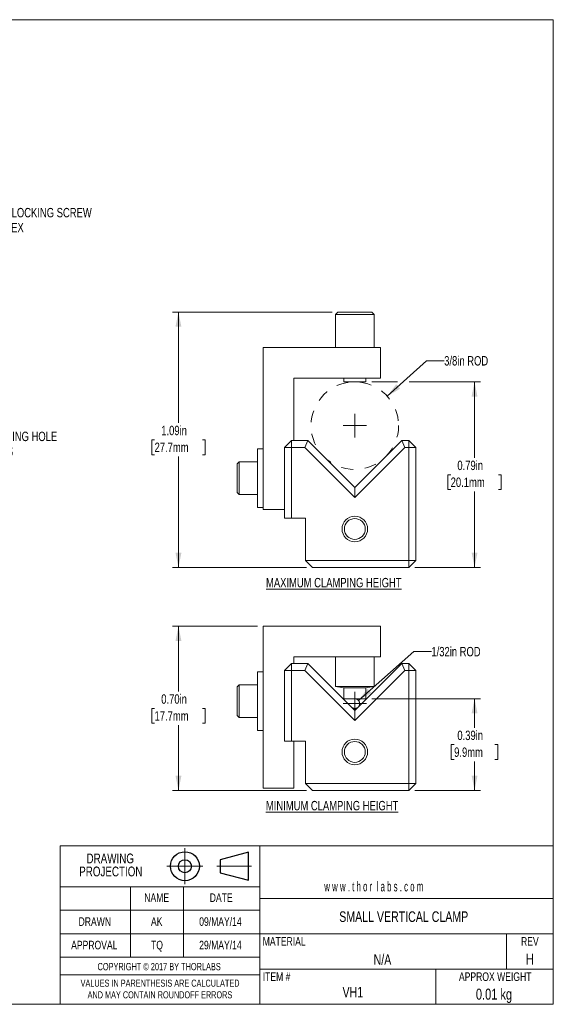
# Model space of a CAD drawing. Header units: inches. Extents: x 0.1 to 10.9, y 0.1 to 8.4.
# Tile 2 of 2: x 6.4 to 10.9, y 0.1 to 8.4. Entities that reach past the tile are written whole.
import ezdxf

# ---------------------------------------------------------------- set-up
doc = ezdxf.new("R2010")
doc.units = ezdxf.units.IN
doc.header["$MEASUREMENT"] = 0
doc.header["$PDSIZE"] = -1
doc.linetypes.add('CENTERX2', pattern=[0.8, 0.5, -0.1, 0.1, -0.1])
doc.linetypes.add('HIDDEN', pattern=[0.075, 0.05, -0.025])
doc.styles.add('SLDTEXTSTYLE0', font='TXT', dxfattribs={"width": 0.75})
doc.styles.add('SLDTEXTSTYLE1', font='TXT', dxfattribs={"width": 0.6})
doc.dimstyles.new('SLDDIMSTYLE1', dxfattribs={"dimtxt": 0.08, "dimasz": 0.125, "dimexe": 0, "dimexo": 0.0625, "dimgap": 0.02, "dimtad": 0, "dimtih": 1, "dimtoh": 1, "dimlfac": 0.5, "dimrnd": 1e-09, "dimdsep": 46, "dimtxsty": 'SLDTEXTSTYLE0', "dimsah": 1, "dimcen": 0.09, "dimadec": 0, "dimazin": 2, "dimtfac": 1, "dimtofl": 0, "dimtmove": 0, "dimatfit": 3, "dimfxl": 1, "dimfrac": 2, "dimtolj": 1, "dimtzin": 12, "dimarcsym": 0})
doc.dimstyles.new('SLDDIMSTYLE2', dxfattribs={"dimtxt": 0.08, "dimasz": 0.125, "dimexe": 0, "dimexo": 0.0625, "dimgap": 0.02, "dimtad": 0, "dimtih": 1, "dimtoh": 1, "dimlfac": 0.5, "dimrnd": 1e-09, "dimzin": 0, "dimdsep": 46, "dimtxsty": 'SLDTEXTSTYLE0', "dimsah": 1, "dimcen": 0.09, "dimadec": 0, "dimazin": 0, "dimtfac": 1, "dimtofl": 0, "dimtmove": 0, "dimatfit": 3, "dimfxl": 1, "dimfrac": 2, "dimtolj": 1, "dimtzin": 12, "dimarcsym": 0})
doc.dimstyles.new('SLDDIMSTYLE3', dxfattribs={"dimtxt": 0.08, "dimasz": 0.125, "dimexe": 0, "dimexo": 0.0625, "dimgap": 0.02, "dimtad": 0, "dimtih": 1, "dimtoh": 1, "dimlfac": 0.5, "dimrnd": 1e-09, "dimzin": 12, "dimdsep": 46, "dimtxsty": 'SLDTEXTSTYLE0', "dimsah": 1, "dimcen": 0, "dimadec": 0, "dimazin": 3, "dimtfac": 1, "dimtofl": 0, "dimtmove": 0, "dimatfit": 3, "dimfxl": 1, "dimfrac": 2, "dimtolj": 1, "dimtzin": 12, "dimarcsym": 0})
doc.dimstyles.new('SLDDIMSTYLE4', dxfattribs={"dimtxt": 0.08, "dimasz": 0.125, "dimexe": 0, "dimexo": 0.0625, "dimgap": 0.02, "dimtad": 0, "dimtih": 1, "dimtoh": 1, "dimlfac": 0.5, "dimrnd": 1e-09, "dimzin": 12, "dimdsep": 46, "dimtxsty": 'SLDTEXTSTYLE0', "dimsah": 1, "dimcen": 0.09, "dimadec": 0, "dimazin": 3, "dimtfac": 1, "dimtofl": 0, "dimtmove": 0, "dimatfit": 3, "dimfxl": 1, "dimfrac": 2, "dimtolj": 1, "dimtzin": 12, "dimarcsym": 0})

# ---------------------------------------------------------------- blocks, each defined once
blk = doc.blocks.new('Third Angle Projection Block')
at = {"color": 7, "linetype": 'CENTERX2', "lineweight": 0}
for p, q in [((3.995, 0.938), (3.995, 0.554)), ((3.803, 0.746), (4.187, 0.746)), ((4.336, 0.746), (4.703, 0.746))]:
    blk.add_line(p, q, dxfattribs=at)
at = {"color": 7, "linetype": 'Continuous', "lineweight": 30}
for p, q in [((4.67, 0.896), (4.37, 0.815)), ((4.67, 0.596), (4.67, 0.896)), ((4.37, 0.815), (4.37, 0.676)), ((4.37, 0.676), (4.67, 0.596))]:
    blk.add_line(p, q, dxfattribs=at)
for radius in [0.154, 0.0696]:
    blk.add_circle((3.995, 0.746), radius, dxfattribs=at)
at = {"color": 7, "linetype": 'Continuous', "lineweight": 0}
blk.add_point((3.995, 0.746), dxfattribs=at)
blk = doc.blocks.new('SW_NOTE_0')
at = {"color": 0, "linetype": 'Continuous', "lineweight": 0, "char_height": 0.06, "attachment_point": 2, "style": 'SLDTEXTSTYLE0'}
for s, insert in [('VALUES IN PARENTHESIS ARE CALCULATED', (0.7837, 0.0773)), ('AND MAY CONTAIN ROUNDOFF ERRORS', (0.7826, -0.022))]:
    blk.add_mtext(s, dxfattribs=dict(at, insert=insert))
blk = doc.blocks.new('SW_NOTE_1')
at = {"color": 0, "linetype": 'Continuous', "lineweight": 0, "char_height": 0.08333, "attachment_point": 2, "style": 'SLDTEXTSTYLE0'}
for s, insert in [('DRAWING', (0.2669, 0.1074)), ('PROJECTION', (0.2719, -0.0037))]:
    blk.add_mtext(s, dxfattribs=dict(at, insert=insert))
blk = doc.blocks.new('_D_7')
at = {"color": 8, "linetype": 'Continuous', "lineweight": 0}
for p, q in [((5.1449, 4.3661), (5.6727, 4.8938)), ((5.6727, 4.8938), (5.8227, 4.8938))]:
    blk.add_line(p, q, dxfattribs=at)
blk.add_solid([(5.1449, 4.3661), (5.251, 4.4368), (5.2156, 4.4721)], dxfattribs=at)
at = {"color": 8, "linetype": 'Continuous', "lineweight": 0, "char_height": 0.08, "attachment_point": 1, "style": 'SLDTEXTSTYLE0'}
for s, insert in [('4-40 MOUNTING HOLE', (5.8539, 4.9334)), ('BOTH SIDES', (5.8539, 4.8064))]:
    blk.add_mtext(s, dxfattribs=dict(at, insert=insert))
blk = doc.blocks.new('_D_13')
at = {"color": 8, "linetype": 'Continuous', "lineweight": 0}
for p, q in [((5.1838, 7.1447), (5.5303, 6.7983)), ((5.5303, 6.7983), (5.6803, 6.7983))]:
    blk.add_line(p, q, dxfattribs=at)
blk.add_solid([(5.1838, 7.1447), (5.2545, 7.0387), (5.2899, 7.074)], dxfattribs=at)
at = {"color": 8, "linetype": 'Continuous', "lineweight": 0, "char_height": 0.08, "attachment_point": 1, "style": 'SLDTEXTSTYLE0'}
for s, insert in [('NYLON-TIPPED LOCKING SCREW', (5.7115, 6.8379)), ('5/64in [2.0mm] HEX', (5.7115, 6.7109))]:
    blk.add_mtext(s, dxfattribs=dict(at, insert=insert))
blk = doc.blocks.new('_D_19')
at = {"color": 8, "linetype": 'Continuous', "lineweight": 0}
for p, q in [((9.2803, 2.6464), (9.7515, 3.0621)), ((9.7515, 3.0621), (9.9015, 3.0621))]:
    blk.add_line(p, q, dxfattribs=at)
blk.add_solid([(9.2803, 2.6464), (9.3906, 2.7103), (9.3575, 2.7478)], dxfattribs=at)
at = {"color": 8, "linetype": 'Continuous', "lineweight": 0, "insert": (9.9015, 3.1017), "char_height": 0.08, "attachment_point": 1, "style": 'SLDTEXTSTYLE0'}
blk.add_mtext('1/32in ROD', dxfattribs=at)
blk = doc.blocks.new('_D_20')
at = {"color": 8, "linetype": 'Continuous', "lineweight": 0}
for p, q in [((9.393, 2.6604), (10.3192, 2.6604)), ((10.2692, 2.6604), (10.2692, 2.4143)), ((10.0953, 2.2698), (10.071, 2.2698)), ((10.071, 2.2698), (10.071, 2.1428)), ((10.4431, 2.2698), (10.4675, 2.2698)), ((10.4675, 2.2698), (10.4675, 2.1428)), ((10.071, 2.1428), (10.0953, 2.1428)), ((10.2692, 1.8804), (10.2692, 2.1265)), ((10.4675, 2.1428), (10.4431, 2.1428)), ((9.7592, 1.8804), (10.3192, 1.8804))]:
    blk.add_line(p, q, dxfattribs=at)
for points in [[(10.2692, 2.6604), (10.2442, 2.5354), (10.2942, 2.5354)], [(10.2692, 1.8804), (10.2942, 2.0054), (10.2442, 2.0054)]]:
    blk.add_solid(points, dxfattribs=at)
at = {"color": 8, "linetype": 'Continuous', "lineweight": 0, "char_height": 0.08, "attachment_point": 1, "style": 'SLDTEXTSTYLE0'}
for s, insert in [('0.39in', (10.1226, 2.3892)), ('9.9mm', (10.0953, 2.2459))]:
    blk.add_mtext(s, dxfattribs=dict(at, insert=insert))
blk = doc.blocks.new('_D_21')
at = {"color": 8, "linetype": 'Continuous', "lineweight": 0}
for p, q in [((8.4192, 3.2784), (7.6972, 3.2784)), ((7.7472, 3.2784), (7.7472, 2.7233)), ((7.5438, 2.5788), (7.5194, 2.5788)), ((7.5194, 2.5788), (7.5194, 2.4518)), ((7.9507, 2.5788), (7.975, 2.5788)), ((7.975, 2.5788), (7.975, 2.4518)), ((7.5194, 2.4518), (7.5438, 2.4518)), ((7.7472, 1.8804), (7.7472, 2.4355)), ((7.975, 2.4518), (7.9507, 2.4518)), ((8.8392, 1.8804), (7.6972, 1.8804))]:
    blk.add_line(p, q, dxfattribs=at)
for points in [[(7.7472, 3.2784), (7.7222, 3.1534), (7.7722, 3.1534)], [(7.7472, 1.8804), (7.7722, 2.0054), (7.7222, 2.0054)]]:
    blk.add_solid(points, dxfattribs=at)
at = {"color": 8, "linetype": 'Continuous', "lineweight": 0, "char_height": 0.08, "attachment_point": 1, "style": 'SLDTEXTSTYLE0'}
for s, insert in [('0.70in', (7.6006, 2.6982)), ('17.7mm', (7.5438, 2.5549))]:
    blk.add_mtext(s, dxfattribs=dict(at, insert=insert))
blk = doc.blocks.new('SW_CENTERMARKSYMBOL_4')
at = {"color": 0, "linetype": 'Continuous', "lineweight": 0}
for q in [(0, 0.1), (-0.1, 0), (0, -0.1), (0.1, 0)]:
    blk.add_line((0, 0), q, dxfattribs=at)
blk = doc.blocks.new('_D_22')
at = {"color": 8, "linetype": 'Continuous', "lineweight": 0}
for p, q in [((9.5259, 5.235), (9.8605, 5.5372)), ((9.8605, 5.5372), (10.0105, 5.5372))]:
    blk.add_line(p, q, dxfattribs=at)
blk.add_solid([(9.5259, 5.235), (9.6354, 5.3002), (9.6019, 5.3373)], dxfattribs=at)
at = {"color": 8, "linetype": 'Continuous', "lineweight": 0, "insert": (10.0105, 5.5768), "char_height": 0.08, "attachment_point": 1, "style": 'SLDTEXTSTYLE0'}
blk.add_mtext('3/8in ROD', dxfattribs=at)
blk = doc.blocks.new('_D_23')
at = {"color": 8, "linetype": 'Continuous', "lineweight": 0}
for p, q in [((9.393, 5.3579), (9.6119, 5.3579)), ((9.7119, 5.3579), (10.3192, 5.3579)), ((10.2692, 5.3579), (10.2692, 4.7118)), ((10.0658, 4.5673), (10.0414, 4.5673)), ((10.0414, 4.5673), (10.0414, 4.4403)), ((10.4727, 4.5673), (10.497, 4.5673)), ((10.497, 4.5673), (10.497, 4.4403)), ((10.0414, 4.4403), (10.0658, 4.4403)), ((10.2692, 3.7779), (10.2692, 4.424)), ((10.497, 4.4403), (10.4727, 4.4403)), ((9.7592, 3.7779), (10.3192, 3.7779))]:
    blk.add_line(p, q, dxfattribs=at)
for points in [[(10.2692, 5.3579), (10.2442, 5.2329), (10.2942, 5.2329)], [(10.2692, 3.7779), (10.2942, 3.9029), (10.2442, 3.9029)]]:
    blk.add_solid(points, dxfattribs=at)
at = {"color": 8, "linetype": 'Continuous', "lineweight": 0, "char_height": 0.08, "attachment_point": 1, "style": 'SLDTEXTSTYLE0'}
for s, insert in [('0.79in', (10.1226, 4.6867)), ('20.1mm', (10.0658, 4.5434))]:
    blk.add_mtext(s, dxfattribs=dict(at, insert=insert))
blk = doc.blocks.new('_D_24')
at = {"color": 8, "linetype": 'Continuous', "lineweight": 0}
for p, q in [((9.0552, 5.9519), (7.6972, 5.9519)), ((7.7472, 5.9519), (7.7472, 5.0088)), ((7.5438, 4.8643), (7.5194, 4.8643)), ((7.5194, 4.8643), (7.5194, 4.7373)), ((7.9507, 4.8643), (7.975, 4.8643)), ((7.975, 4.8643), (7.975, 4.7373)), ((7.5194, 4.7373), (7.5438, 4.7373)), ((7.7472, 3.7779), (7.7472, 4.721)), ((7.975, 4.7373), (7.9507, 4.7373)), ((8.8392, 3.7779), (7.6972, 3.7779))]:
    blk.add_line(p, q, dxfattribs=at)
for points in [[(7.7472, 5.9519), (7.7222, 5.8269), (7.7722, 5.8269)], [(7.7472, 3.7779), (7.7722, 3.9029), (7.7222, 3.9029)]]:
    blk.add_solid(points, dxfattribs=at)
at = {"color": 8, "linetype": 'Continuous', "lineweight": 0, "char_height": 0.08, "attachment_point": 1, "style": 'SLDTEXTSTYLE0'}
for s, insert in [('1.09in', (7.6006, 4.9837)), ('27.7mm', (7.5438, 4.8404))]:
    blk.add_mtext(s, dxfattribs=dict(at, insert=insert))
blk = doc.blocks.new('SW_CENTERMARKSYMBOL_5')
at = {"color": 0, "linetype": 'Continuous', "lineweight": 0}
for q in [(0, 0.1), (-0.1, 0), (0, -0.1), (0.1, 0)]:
    blk.add_line((0, 0), q, dxfattribs=at)

msp = doc.modelspace()

# ---------------------------------------------------------------- linework, layer by layer
at = {"color": 7, "linetype": 'Continuous', "lineweight": 0}
for p, q in [((0.06, 8.44), (10.94, 8.44)), ((10.94, 8.44), (10.94, 0.06)), ((9.1052, 5.9519), (9.0852, 5.9319)), ((9.1052, 5.9519), (9.3932, 5.9519)), ((9.4132, 5.9319), (9.3932, 5.9519)), ((9.0852, 5.9319), (9.0852, 5.6499)), ((9.0852, 5.9319), (9.4132, 5.9319)), ((9.4132, 5.6499), (9.4132, 5.9319)), ((8.4692, 5.6499), (8.4692, 4.2699)), ((9.4692, 5.6499), (8.4692, 5.6499)), ((9.4692, 5.3899), (9.4692, 5.6499)), ((8.7292, 4.8579), (8.7292, 5.3899)), ((8.7292, 5.3899), (9.4692, 5.3899)), ((9.1555, 5.3899), (9.1555, 5.3579)), ((9.343, 5.3579), (9.343, 5.3899)), ((9.1555, 5.3579), (9.343, 5.3579)), ((8.4692, 4.7879), (8.4192, 4.7879)), ((8.4192, 4.5379), (8.4192, 4.7879)), ((8.7092, 4.8579), (8.6492, 4.7979)), ((8.6492, 4.1979), (8.6492, 4.7979)), ((8.6492, 4.7979), (8.7092, 4.7979)), ((8.7092, 4.8579), (8.7092, 4.7979)), ((8.7092, 4.8579), (8.8492, 4.8579)), ((8.7092, 4.7979), (8.7092, 4.1979)), ((8.8244, 4.7979), (8.7092, 4.7979)), ((8.8492, 4.8579), (8.8244, 4.7979)), ((9.2492, 4.3731), (8.8244, 4.7979)), ((8.8492, 4.8579), (9.2492, 4.4579)), ((9.2492, 4.4579), (9.6492, 4.8579)), ((9.6741, 4.7979), (9.2492, 4.3731)), ((9.6492, 4.8579), (9.6741, 4.7979)), ((9.6492, 4.8579), (9.7092, 4.8579)), ((9.7092, 4.7979), (9.6741, 4.7979)), ((9.7092, 4.8579), (9.7092, 4.7979)), ((9.7692, 4.7979), (9.7092, 4.8579)), ((9.7692, 4.7979), (9.7092, 4.7979)), ((9.7092, 3.8379), (9.7092, 4.7979)), ((9.7692, 4.7979), (9.7692, 3.8379)), ((8.2652, 4.6779), (8.2472, 4.6599)), ((8.2472, 4.4159), (8.2472, 4.6599)), ((8.4192, 4.6779), (8.2652, 4.6779)), ((8.2652, 4.3979), (8.2652, 4.6779)), ((8.4192, 4.2879), (8.4192, 4.5379)), ((9.2492, 4.4579), (9.2492, 4.3731)), ((9.7693, 4.463), (9.7692, 4.463)), ((8.2472, 4.4159), (8.2652, 4.3979)), ((8.2652, 4.3979), (8.4192, 4.3979)), ((8.4192, 4.2879), (8.4692, 4.2879)), ((8.4692, 4.2699), (8.6492, 4.2699)), ((8.7092, 4.1979), (8.6492, 4.1979)), ((8.7092, 4.1979), (8.8292, 4.1979)), ((8.8292, 4.1979), (8.8292, 3.8379)), ((8.8292, 3.8379), (9.7092, 3.8379)), ((8.8292, 3.8379), (8.8892, 3.7779)), ((9.7092, 3.7779), (8.8892, 3.7779)), ((9.7092, 3.8379), (9.7092, 3.7779)), ((9.7092, 3.8379), (9.7692, 3.8379)), ((9.7092, 3.7779), (9.7692, 3.8379)), ((8.4692, 3.2784), (8.4692, 1.8984)), ((9.4692, 3.2784), (8.4692, 3.2784)), ((9.4692, 3.0184), (9.4692, 3.2784)), ((8.7292, 2.9604), (8.7292, 3.0184)), ((8.7292, 3.0184), (9.4692, 3.0184)), ((9.0852, 3.0184), (9.0852, 2.7642)), ((9.4132, 2.7642), (9.4132, 3.0184)), ((8.7092, 2.9604), (8.6492, 2.9004)), ((8.7092, 2.9604), (8.7092, 2.9004)), ((8.7092, 2.9604), (8.8492, 2.9604)), ((8.8492, 2.9604), (8.8244, 2.9004)), ((8.8492, 2.9604), (9.2492, 2.5604)), ((9.2492, 2.5604), (9.6492, 2.9604)), ((9.6492, 2.9604), (9.6741, 2.9004)), ((9.6492, 2.9604), (9.7092, 2.9604)), ((9.7092, 2.9604), (9.7092, 2.9004)), ((9.7692, 2.9004), (9.7092, 2.9604)), ((8.4692, 2.8904), (8.4192, 2.8904)), ((8.4192, 2.6404), (8.4192, 2.8904)), ((8.6492, 2.3004), (8.6492, 2.9004)), ((8.6492, 2.9004), (8.7092, 2.9004)), ((8.7092, 2.9004), (8.7092, 2.3004)), ((8.8244, 2.9004), (8.7092, 2.9004)), ((9.2492, 2.4756), (8.8244, 2.9004)), ((9.6741, 2.9004), (9.2492, 2.4756)), ((9.7092, 2.9004), (9.6741, 2.9004)), ((9.7692, 2.9004), (9.7092, 2.9004)), ((9.7092, 1.9404), (9.7092, 2.9004)), ((9.7692, 2.9004), (9.7692, 1.9404)), ((8.2652, 2.7804), (8.2472, 2.7624)), ((8.4192, 2.7804), (8.2652, 2.7804)), ((8.2652, 2.5004), (8.2652, 2.7804)), ((8.2472, 2.5184), (8.2472, 2.7624)), ((9.0852, 2.7642), (9.1555, 2.7542)), ((9.0852, 2.7642), (9.4132, 2.7642)), ((9.1555, 2.7542), (9.1555, 2.6604)), ((9.1555, 2.7542), (9.343, 2.7542)), ((9.343, 2.7542), (9.4132, 2.7642)), ((9.343, 2.6604), (9.343, 2.7542)), ((8.4192, 2.3904), (8.4192, 2.6404)), ((9.1555, 2.6604), (9.343, 2.6604)), ((8.2472, 2.5184), (8.2652, 2.5004)), ((9.2492, 2.5604), (9.2492, 2.4756)), ((9.7693, 2.5655), (9.7692, 2.5655)), ((8.2652, 2.5004), (8.4192, 2.5004)), ((8.4192, 2.3904), (8.4692, 2.3904)), ((8.7092, 2.3004), (8.6492, 2.3004)), ((8.7092, 2.3004), (8.8292, 2.3004)), ((8.7292, 1.8984), (8.7292, 2.3004)), ((8.8292, 2.3004), (8.8292, 1.9404)), ((8.8292, 1.9404), (9.7092, 1.9404)), ((8.8292, 1.9404), (8.8892, 1.8804)), ((9.7092, 1.9404), (9.7092, 1.8804)), ((9.7092, 1.9404), (9.7692, 1.9404)), ((9.7092, 1.8804), (9.7692, 1.9404)), ((8.4692, 1.8984), (8.7292, 1.8984)), ((9.7092, 1.8804), (8.8892, 1.8804)), ((6.74, 1.41), (6.74, 0.06)), ((6.74, 1.41), (10.94, 1.41)), ((8.44, 1.41), (8.44, 0.06)), ((8.44, 1.06), (6.74, 1.06)), ((7.34, 1.06), (7.34, 0.46)), ((7.79, 1.06), (7.79, 0.46)), ((8.44, 0.96), (10.94, 0.96)), ((8.44, 0.86), (6.74, 0.86)), ((8.44, 0.66), (6.74, 0.66)), ((8.44, 0.66), (10.94, 0.66)), ((10.54, 0.66), (10.54, 0.36)), ((8.44, 0.46), (6.74, 0.46)), ((8.44, 0.36), (10.94, 0.36)), ((9.94, 0.36), (9.94, 0.06)), ((6.74, 0.31), (8.44, 0.31)), ((10.94, 0.06), (0.06, 0.06))]:
    msp.add_line(p, q, dxfattribs=at)
at = {"color": 7, "linetype": 'HIDDEN', "lineweight": 0}
for centre, radius in [((9.2492, 4.9851), 0.3728), ((9.2492, 2.619), 0.0414)]:
    msp.add_circle(centre, radius, dxfattribs=at)
at = {"color": 7, "linetype": 'Continuous', "lineweight": 0}
for centre, radius in [((9.2492, 4.1055), 0.109), ((9.2492, 4.1055), 0.089), ((9.2492, 2.208), 0.109), ((9.2492, 2.208), 0.089)]:
    msp.add_circle(centre, radius, dxfattribs=at)

# ---------------------------------------------------------------- block references
for name, p in [('SW_CENTERMARKSYMBOL_5', (9.2492, 4.9851)), ('SW_CENTERMARKSYMBOL_4', (9.2492, 2.619)), ('SW_NOTE_1', (6.8993, 1.2359)), ('SW_NOTE_0', (6.8069, 0.1927))]:
    msp.add_blockref(name, p, dxfattribs=at)
at = {"color": 7, "linetype": 'Continuous', "xscale": 0.8, "yscale": 0.8, "zscale": 0.8}
msp.add_blockref('Third Angle Projection Block', (4.6064, 0.6385), dxfattribs=at)

# ---------------------------------------------------------------- texts
at = {"color": 7, "linetype": 'Continuous', "lineweight": 0}
for s, insert, char_height, attachment_point, style in [('\\LMAXIMUM CLAMPING HEIGHT', (9.0702, 3.689), 0.08, 2, 'SLDTEXTSTYLE0'), ('\\LMINIMUM CLAMPING HEIGHT', (9.0559, 1.791), 0.08, 2, 'SLDTEXTSTYLE0'), ('w w w . t h o r  l a b s . c o m', (8.989, 1.1045), 0.083333, 1, 'SLDTEXTSTYLE1'), ('NAME', (7.5618, 1.0043), 0.07292, 2, 'SLDTEXTSTYLE0'), ('DATE', (8.1111, 1.0043), 0.07292, 2, 'SLDTEXTSTYLE0'), ('SMALL VERTICAL CLAMP', (9.6659, 0.8511), 0.09, 2, 'SLDTEXTSTYLE0'), ('DRAWN', (7.0346, 0.8006), 0.07292, 2, 'SLDTEXTSTYLE0'), ('AK', (7.5618, 0.8006), 0.07292, 2, 'SLDTEXTSTYLE0'), ('09/MAY/14', (8.1048, 0.8006), 0.07292, 2, 'SLDTEXTSTYLE0'), ('APPROVAL', (7.0305, 0.6006), 0.07292, 2, 'SLDTEXTSTYLE0'), ('TQ', (7.5646, 0.6006), 0.07292, 2, 'SLDTEXTSTYLE0'), ('29/MAY/14', (8.1048, 0.6006), 0.07292, 2, 'SLDTEXTSTYLE0'), ('MATERIAL', (8.465, 0.6318), 0.07292, 1, 'SLDTEXTSTYLE0'), ('REV', (10.7401, 0.6318), 0.07292, 2, 'SLDTEXTSTYLE0'), ('N/A', (9.4847, 0.486), 0.09, 2, 'SLDTEXTSTYLE0'), ('H', (10.7398, 0.4922), 0.0938, 2, 'SLDTEXTSTYLE0'), ('COPYRIGHT © 2017 BY THORLABS', (7.5829, 0.4121), 0.0625, 2, 'SLDTEXTSTYLE0'), ('ITEM #', (8.465, 0.3318), 0.07292, 1, 'SLDTEXTSTYLE0'), ('APPROX WEIGHT', (10.4449, 0.3318), 0.072917, 2, 'SLDTEXTSTYLE0'), ('VH1', (9.2324, 0.2084), 0.09, 2, 'SLDTEXTSTYLE0'), ('0.01 kg', (10.4347, 0.1932), 0.09375, 2, 'SLDTEXTSTYLE0')]:
    msp.add_mtext(s, dxfattribs=dict(at, insert=insert, char_height=char_height, attachment_point=attachment_point, style=style))

# ---------------------------------------------------------------- dimensions: what is measured, and where the dimension line sits
at = {"color": 8, "linetype": 'Continuous', "lineweight": 0}
for p1, p2, text, picture, middle in [((4.9519, 7.3767), (5.1838, 7.1447), 'NYLON-TIPPED LOCKING SCREW\\P5/64in [2.0mm] HEX', '_D_13', (6.5322, 6.7983)), ((8.9726, 4.7352), (9.5259, 5.235), '3/8in ROD', '_D_22', (10.2692, 5.5372)), ((4.9908, 4.2119), (5.1449, 4.3661), '4-40 MOUNTING HOLE\\PBOTH SIDES', '_D_7', (6.4163, 4.8938)), ((9.2182, 2.5916), (9.2803, 2.6464), '1/32in ROD', '_D_19', (10.1898, 3.0621))]:
    dim = msp.add_diameter_dim_2p(p1=p1, p2=p2, text=text, dimstyle='SLDDIMSTYLE3', override={"dimpost": '<>'}, dxfattribs=at)
    dim.commit()
    dim.dimension.update_dxf_attribs({"geometry": picture, "text_midpoint": middle, "dimtype": 163})
for base, p1, p2, dimstyle, picture, middle in [((7.7472, 3.7779), (9.1052, 5.9519), (8.8892, 3.7779), 'SLDDIMSTYLE4', '_D_24', (7.7472, 4.8649)), ((10.2692, 3.7779), (9.343, 5.3579), (9.7092, 3.7779), 'SLDDIMSTYLE1', '_D_23', (10.2692, 4.5679)), ((7.7472, 3.2784), (8.8892, 1.8804), (8.4692, 3.2784), 'SLDDIMSTYLE2', '_D_21', (7.7472, 2.5794)), ((10.2692, 1.8804), (9.343, 2.6604), (9.7092, 1.8804), 'SLDDIMSTYLE1', '_D_20', (10.2692, 2.2704))]:
    dim = msp.add_linear_dim(base=base, p1=p1, p2=p2, angle=90, dimstyle=dimstyle, dxfattribs=at)
    dim.commit()
    dim.dimension.update_dxf_attribs({"geometry": picture, "text_midpoint": middle, "dimtype": 160})

doc.saveas('drawing.dxf')
